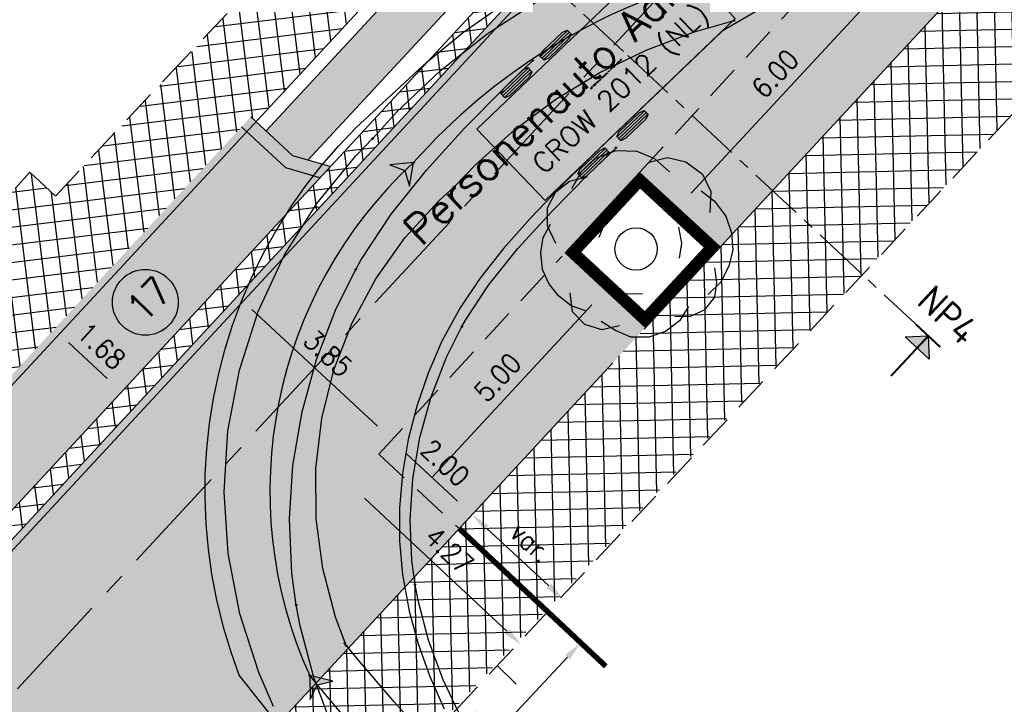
# Model space of a CAD drawing. Header units: metres. Extents: x 183890 to 185675, y 327401 to 328446.
# Tile 42 of 69: x 184227 to 184244, y 327941 to 327954. Entities that reach past the tile are written whole.
import ezdxf
from ezdxf.enums import TextEntityAlignment as Align

# ---------------------------------------------------------------- set-up
doc = ezdxf.new("R2010")
doc.units = ezdxf.units.M
doc.header["$LTSCALE"] = 0.2
doc.header["$PDMODE"] = 35
doc.header["$PDSIZE"] = 0.2
for name, pattern in [('ACAD_ISO02W100', [15, 12, -3]), ('AM-AS', [16, 10, -2, 2, -2]), ('DASHED', [200, 100, -100]), ('HIDDEN', [9.525, 6.35, -3.175]), ('HIDDEN2', [4.7625, 3.175, -1.5875]), ('XX-CENTER', [8, 5, -1, 1, -1])]:
    doc.linetypes.add(name, pattern=pattern)
for name, color, linetype, lineweight in [('N-WE-AM-AS-G', 10, 'AM-AS', 18), ('O_GRO_L_BOOM', 116, 'Continuous', 30), ('X-XX-AL-T25', 7, 'Continuous', 25), ('X-XX-AL-VERWIJZING_DOORSNEDE-G', 7, 'XX-CENTER', 18)]:
    doc.layers.add(name, color=color, linetype=linetype, lineweight=lineweight)
for name, color, linetype in [('O_RIO_L_KOKER', 7, 'Continuous'), ('O_WEGEN_A_PVAK', 253, 'Continuous'), ('O_WEGEN_A_RIJWEG_GEB KL', 253, 'Continuous'), ('O_WEGEN_A_TROTTOIR', 252, 'Continuous'), ('O_WEGEN_brug', 254, 'Continuous'), ('O_WEGEN_L_2STREK', 3, 'Continuous'), ('O_WEGEN_L_OB 60x200', 2, 'HIDDEN'), ('O_WEGEN_L_P-VAK', 6, 'HIDDEN2'), ('O_WEGEN_L_TB18-20', 1, 'ACAD_ISO02W100'), ('O_WEGEN_T_BOOGSTRALEN', 7, 'Continuous'), ('O_WEGEN_T_MAATVOERING', 1, 'Continuous'), ('Rijcurves', 1, 'Continuous'), ('VOP-A', 7, 'Continuous')]:
    doc.layers.add(name, color=color, linetype=linetype)
doc.styles.add('NLCS-ISO', font='NLCS-ISO.ttf')
doc.styles.add('ROMANS', font='romans.shx', dxfattribs={"width": 0.9})
doc.styles.add('ROMANS1_200_25', font='romans.shx', dxfattribs={"width": 0.9, "height": 0.5})
doc.styles.get("Standard").update_dxf_attribs({"font": 'arial.ttf'})
doc.styles.add('TSText', font='Simplex.shx')
doc.dimstyles.new('1_200', dxfattribs={"dimscale": 0.2, "dimtxt": 1.8, "dimasz": 1.8, "dimexe": 1.8, "dimexo": 0.625, "dimgap": 0.9, "dimtad": 1, "dimlfac": -1, "dimzin": 0, "dimdsep": 46, "dimtxsty": 'ROMANS', "dimcen": 0.9, "dimse1": 1, "dimse2": 1, "dimadec": 0, "dimazin": 0, "dimtfac": 1, "dimtix": 1, "dimtofl": 0, "dimtmove": 2, "dimatfit": 3, "dimfxl": 1, "dimtolj": 1, "dimtzin": 0, "dimarcsym": 0})

# ---------------------------------------------------------------- blocks, each defined once
blk = doc.blocks.new('Boom-2')
at = {"layer": 'O_GRO_L_BOOM'}
for p, q in [((-2.123, 4.445), (-1.079, 4.846)), ((-1.079, 4.846), (0.001, 4.802)), ((0.001, 4.802), (0.93, 4.431)), ((-2.873, 3.753), (-2.123, 4.445)), ((0.588, 4.223), (1.599, 4.487)), ((0.93, 4.431), (1.707, 3.733)), ((1.599, 4.487), (2.561, 4.254)), ((2.561, 4.254), (3.422, 3.608)), ((-3.381, 2.858), (-2.873, 3.753)), ((3.422, 3.608), (3.857, 2.702)), ((-4.22, 2.698), (-3.504, 3.252)), ((-3.504, 3.252), (-2.579, 3.464)), ((-4.643, 1.855), (-4.22, 2.698)), ((3.36, 2.75), (4.032, 2.223)), ((3.857, 2.702), (3.813, 1.621)), ((4.032, 2.223), (4.638, 1.421)), ((-4.654, 0.911), (-4.643, 1.855)), ((-1.586, 1.258), (-0.87, 1.812)), ((-1.957, 0.33), (-1.586, 1.258)), ((4.638, 1.421), (4.936, 0.548)), ((-4.873, 0.31), (-4.483, 1.015)), ((-4.219, 0.005), (-4.654, 0.911)), ((2.172, 0.855), (2.332, 0.016)), ((4.936, 0.548), (5.01, -0.343)), ((-4.988, -0.463), (-4.873, 0.31)), ((2.332, 0.016), (2.218, -0.757)), ((-4.913, -1.354), (-4.988, -0.463)), ((5.01, -0.343), (4.81, -1.168)), ((-4.582, -2.089), (-4.913, -1.354)), ((4.056, -1.276), (4.164, -2.03)), ((4.81, -1.168), (4.387, -2.011)), ((4.387, -2.011), (3.723, -2.65)), ((4.164, -2.03), (4.049, -2.802)), ((-4.08, -2.721), (-4.582, -2.089)), ((-0.496, -2.645), (-1.236, -2.392)), ((-3.408, -3.248), (-4.08, -2.721)), ((-3.337, -3.556), (-3.464, -2.579)), ((0.31, -2.622), (-0.496, -2.645)), ((4.049, -2.802), (3.522, -3.475)), ((-2.669, -3.5), (-3.408, -3.248)), ((-2.698, -4.22), (-3.337, -3.556)), ((2.698, -3.274), (2.223, -4.032)), ((3.522, -3.475), (2.787, -3.805)), ((-1.101, -4.535), (-1.859, -4.06)), ((2.223, -4.032), (1.506, -4.586)), ((2.787, -3.805), (1.981, -3.828)), ((-1.821, -4.506), (-2.698, -4.22)), ((-0.897, -4.294), (-1.821, -4.506)), ((-0.31, -4.873), (-1.101, -4.535)), ((1.506, -4.586), (0.634, -4.883)), ((0.634, -4.883), (-0.31, -4.873))]:
    blk.add_line(p, q, dxfattribs=at)
blk.add_circle((-0.03, -0.285), 1.104, dxfattribs=at)
blk = doc.blocks.new('*D22')
at = {"layer": 'Defpoints', "color": 0, "transparency": 16777216}
for p in [(184227.138, 327948.022), (184228.37, 327946.88), (184228.35, 327946.858)]:
    blk.add_point(p, dxfattribs=at)
at = {"layer": 'O_WEGEN_T_MAATVOERING', "color": 0, "lineweight": -2, "transparency": 16777216}
blk.add_line((184227.402, 327947.777), (184228.106, 327947.124), dxfattribs=at)
at = {"layer": 'O_WEGEN_T_MAATVOERING', "color": 0, "transparency": 16777216}
for points in [[(184227.443, 327947.821), (184227.361, 327947.733), (184227.138, 327948.022)], [(184228.147, 327947.168), (184228.065, 327947.08), (184228.37, 327946.88)]]:
    blk.add_solid(points, dxfattribs=at)
at = {"layer": 'O_WEGEN_T_MAATVOERING', "color": 0, "transparency": 16777216, "insert": (184227.999, 327947.715), "char_height": 0.36, "attachment_point": 5, "rotation": 317.1734, "style": 'ROMANS'}
blk.add_mtext('\\A1;1.68', dxfattribs=at)
blk = doc.blocks.new('*D23')
at = {"layer": 'Defpoints', "color": 0, "transparency": 16777216}
for p in [(184230.731, 327948.897), (184233.295, 327946), (184233.302, 327946.008)]:
    blk.add_point(p, dxfattribs=at)
at = {"layer": 'O_WEGEN_T_MAATVOERING', "color": 0, "lineweight": -2, "transparency": 16777216}
blk.add_line((184230.742, 327948.38), (184233.038, 327946.252), dxfattribs=at)
at = {"layer": 'O_WEGEN_T_MAATVOERING', "color": 0, "transparency": 16777216}
for points in [[(184230.783, 327948.424), (184230.702, 327948.336), (184230.478, 327948.625)], [(184233.079, 327946.296), (184232.997, 327946.208), (184233.302, 327946.008)]]:
    blk.add_solid(points, dxfattribs=at)
at = {"layer": 'O_WEGEN_T_MAATVOERING', "color": 0, "transparency": 16777216, "insert": (184232.135, 327947.58), "char_height": 0.36, "attachment_point": 5, "rotation": 317.1734, "style": 'ROMANS'}
blk.add_mtext('\\A1;3.85', dxfattribs=at)
blk = doc.blocks.new('*D24')
at = {"layer": 'Defpoints', "color": 0, "transparency": 16777216}
for p in [(184233.295, 327946), (184235.304, 327945.226), (184234.762, 327944.641)]:
    blk.add_point(p, dxfattribs=at)
at = {"layer": 'O_WEGEN_T_MAATVOERING', "color": 0, "lineweight": -2, "transparency": 16777216}
blk.add_line((184233.559, 327945.755), (184234.498, 327944.885), dxfattribs=at)
at = {"layer": 'O_WEGEN_T_MAATVOERING', "color": 0, "transparency": 16777216}
for points in [[(184233.6, 327945.799), (184233.518, 327945.711), (184233.295, 327946)], [(184234.539, 327944.929), (184234.457, 327944.841), (184234.762, 327944.641)]]:
    blk.add_solid(points, dxfattribs=at)
at = {"layer": 'O_WEGEN_T_MAATVOERING', "color": 0, "transparency": 16777216, "insert": (184234.273, 327945.584), "char_height": 0.36, "attachment_point": 5, "rotation": 317.1734, "style": 'ROMANS'}
blk.add_mtext('\\A1;2.00', dxfattribs=at)
blk = doc.blocks.new('*D7')
at = {"layer": 'Defpoints', "color": 0, "transparency": 16777216}
for p in [(184234.762, 327944.641), (184236.671, 327943.359), (184236.427, 327943.097)]:
    blk.add_point(p, dxfattribs=at)
at = {"layer": 'O_WEGEN_T_MAATVOERING', "color": 0, "lineweight": -2, "transparency": 16777216}
blk.add_line((184235.026, 327944.396), (184236.163, 327943.342), dxfattribs=at)
at = {"layer": 'O_WEGEN_T_MAATVOERING', "color": 0, "transparency": 16777216}
for points in [[(184235.067, 327944.44), (184234.985, 327944.352), (184234.762, 327944.641)], [(184236.204, 327943.386), (184236.123, 327943.298), (184236.427, 327943.097)]]:
    blk.add_solid(points, dxfattribs=at)
at = {"layer": 'O_WEGEN_T_MAATVOERING', "color": 0, "transparency": 16777216, "insert": (184235.839, 327944.133), "char_height": 0.36, "attachment_point": 5, "rotation": 317.1734, "style": 'ROMANS'}
blk.add_mtext('\\A1;var.', dxfattribs=at)
blk = doc.blocks.new('pijldrsn')
at = {"linetype": 'Continuous'}
blk.add_hatch(color=256, dxfattribs=at).paths.add_polyline_path([(-3, -3), (0, 0), (3, -3)])
for p, q in [((-3, -3), (0, 0)), ((0, 0), (3, -3)), ((0, 0), (0, -3)), ((0, 0), (0, 0)), ((0, 0), (0, 0)), ((0, 0), (0, 0)), ((3, -3), (-3, -3))]:
    blk.add_line(p, q, dxfattribs=at)
at = {"linetype": 'Continuous', "const_width": 0.35}
for points in [[(-3, 0), (3, 0)], [(0, 0), (0, -10)]]:
    blk.add_lwpolyline(points, dxfattribs=at)
at = {"flags": 11}
for tag, p in [('TEXTAT', (0, -65)), ('TEXTHG', (0.02, -71.78))]:
    blk.add_attdef(tag, text='', height=5, dxfattribs=at).set_placement(p, align=Align.TOP_CENTER)
blk = doc.blocks.new('*U123')
at = {"layer": 'O_WEGEN_T_MAATVOERING', "color": 6, "linetype": 'Continuous'}
blk.add_circle((0, 0), 0.0127, dxfattribs=at)
blk = doc.blocks.new('*U124')
at = {"layer": 'O_WEGEN_T_MAATVOERING'}
blk.add_hatch(color=4, dxfattribs=at).paths.add_polyline_path([(0, 0), (0.01, -0.436), (0.137, -0.17), (0.423, -0.103)])
at = {"layer": 'O_WEGEN_T_MAATVOERING', "color": 4, "linetype": 'Continuous', "flags": 128}
blk.add_lwpolyline([(0, 0), (0.01, -0.436), (0.137, -0.17), (0.423, -0.103)], close=True, dxfattribs=at)
blk = doc.blocks.new('*U128')
at = {"layer": 'O_WEGEN_T_MAATVOERING', "color": 2, "linetype": 'Continuous'}
blk.add_circle((0, 0), 0.0127, dxfattribs=at)
blk = doc.blocks.new('*U133')
at = {"layer": 'O_WEGEN_T_MAATVOERING', "color": 6, "linetype": 'Continuous'}
blk.add_circle((0, 0), 0.0127, dxfattribs=at)
blk = doc.blocks.new('*U134')
at = {"layer": 'O_WEGEN_T_MAATVOERING', "color": 6, "linetype": 'Continuous'}
blk.add_circle((0, 0), 0.0127, dxfattribs=at)
blk = doc.blocks.new('*U135')
at = {"layer": 'O_WEGEN_T_MAATVOERING'}
blk.add_hatch(color=4, dxfattribs=at).paths.add_polyline_path([(0, 0), (-0.434, -0.04), (-0.16, -0.148), (-0.074, -0.429)])
at = {"layer": 'O_WEGEN_T_MAATVOERING', "color": 4, "linetype": 'Continuous', "flags": 128}
blk.add_lwpolyline([(0, 0), (-0.434, -0.04), (-0.16, -0.148), (-0.074, -0.429)], close=True, dxfattribs=at)
blk = doc.blocks.new('*U137')
at = {"layer": 'O_WEGEN_T_MAATVOERING', "color": 2, "linetype": 'Continuous'}
blk.add_circle((0, 0), 0.0127, dxfattribs=at)
blk = doc.blocks.new('*U138')
at = {"layer": 'O_WEGEN_T_MAATVOERING', "color": 2, "linetype": 'Continuous'}
blk.add_circle((0, 0), 0.0127, dxfattribs=at)
blk = doc.blocks.new('*U139')
at = {"layer": 'O_WEGEN_T_MAATVOERING', "color": 2, "linetype": 'Continuous'}
blk.add_circle((0, 0), 0.0127, dxfattribs=at)
blk = doc.blocks.new('*U141')
at = {"layer": 'O_WEGEN_T_MAATVOERING', "color": 2, "linetype": 'Continuous'}
blk.add_circle((0, 0), 0.0127, dxfattribs=at)
blk = doc.blocks.new('*U143')
at = {"layer": 'O_WEGEN_T_MAATVOERING', "color": 2, "linetype": 'Continuous'}
blk.add_circle((0, 0), 0.0127, dxfattribs=at)
blk = doc.blocks.new('*U144')
at = {"layer": 'O_WEGEN_T_MAATVOERING', "color": 6, "linetype": 'Continuous'}
blk.add_circle((0, 0), 0.0127, dxfattribs=at)
blk = doc.blocks.new('*U147')
at = {"layer": 'O_WEGEN_T_MAATVOERING', "color": 2, "linetype": 'Continuous'}
blk.add_circle((0, 0), 0.0127, dxfattribs=at)
blk = doc.blocks.new('*U149')
at = {"layer": 'O_WEGEN_T_MAATVOERING', "color": 2, "linetype": 'Continuous'}
blk.add_circle((0, 0), 0.0127, dxfattribs=at)
blk = doc.blocks.new('*U150')
at = {"layer": 'O_WEGEN_T_MAATVOERING', "color": 2, "linetype": 'Continuous'}
blk.add_circle((0, 0), 0.0127, dxfattribs=at)
blk = doc.blocks.new('*U151')
at = {"layer": 'O_WEGEN_T_MAATVOERING', "color": 2, "linetype": 'Continuous'}
blk.add_circle((0, 0), 0.0127, dxfattribs=at)
blk = doc.blocks.new('*U152')
at = {"layer": 'O_WEGEN_T_MAATVOERING', "color": 2, "linetype": 'Continuous'}
blk.add_circle((0, 0), 0.0127, dxfattribs=at)
blk = doc.blocks.new('*U153')
at = {"layer": 'O_WEGEN_T_MAATVOERING', "color": 2, "linetype": 'Continuous'}
blk.add_circle((0, 0), 0.0127, dxfattribs=at)
blk = doc.blocks.new('*U154')
at = {"layer": 'O_WEGEN_T_MAATVOERING', "color": 2, "linetype": 'Continuous'}
blk.add_circle((0, 0), 0.0127, dxfattribs=at)
blk = doc.blocks.new('*U162')
at = {"layer": 'O_WEGEN_T_MAATVOERING', "color": 2, "linetype": 'Continuous'}
blk.add_circle((0, 0), 0.0127, dxfattribs=at)
blk = doc.blocks.new('*U163')
at = {"layer": 'O_WEGEN_T_MAATVOERING', "color": 2, "linetype": 'Continuous'}
blk.add_circle((0, 0), 0.0127, dxfattribs=at)
blk = doc.blocks.new('*U164')
at = {"layer": 'O_WEGEN_T_MAATVOERING', "color": 2, "linetype": 'Continuous'}
blk.add_circle((0, 0), 0.0127, dxfattribs=at)
blk = doc.blocks.new('*U165')
at = {"layer": 'O_WEGEN_T_MAATVOERING', "color": 2, "linetype": 'Continuous'}
blk.add_circle((0, 0), 0.0127, dxfattribs=at)
blk = doc.blocks.new('*U166')
at = {"layer": 'O_WEGEN_T_MAATVOERING', "color": 3, "linetype": 'Continuous', "flags": 128}
for points in [[(184231.162, 327940.893), (184230.515, 327941.714), (184230.365, 327942.135), (184230.234, 327942.563), (184230.099, 327943.109), (184230.014, 327943.555), (184229.951, 327944.009), (184229.91, 327944.469), (184229.891, 327944.932), (184229.895, 327945.38), (184229.922, 327945.842), (184229.971, 327946.303), (184230.044, 327946.76), (184230.139, 327947.214), (184230.257, 327947.663), (184230.392, 327948.093), (184230.555, 327948.534), (184230.742, 327948.969), (184230.95, 327949.394), (184231.179, 327949.807), (184231.476, 327950.278), (184231.737, 327950.647), (184232.021, 327951.01), (184232.324, 327951.36), (184232.642, 327951.692), (184233.944, 327952.897), (184234.609, 327953.44), (184235.394, 327953.989)], [(184240.413, 327954.091), (184239.321, 327953.456), (184236.901, 327951.139), (184236.347, 327950.591), (184235.822, 327950.042), (184235.335, 327949.491), (184234.905, 327948.947), (184234.544, 327948.413), (184234.212, 327947.801), (184233.96, 327947.222), (184233.752, 327946.619), (184233.596, 327946.008), (184233.491, 327945.39), (184233.437, 327944.767), (184233.438, 327944.154), (184233.491, 327943.549), (184233.614, 327942.878), (184233.778, 327942.284), (184233.992, 327941.688), (184234.254, 327941.1)]]:
    blk.add_lwpolyline(points, dxfattribs=at)
blk = doc.blocks.new('*U168')
at = {"layer": 'O_WEGEN_T_MAATVOERING', "color": 2, "linetype": 'Continuous'}
for p, q in [((-4.552, 1.05725), (-5.238, 1.05725)), ((-4.552, 1.0145), (-5.238, 1.0145)), ((-4.552, 0.97175), (-5.238, 0.97175)), ((-3.562, 1.05725), (-4.248, 1.05725)), ((-3.562, 1.0145), (-4.248, 1.0145)), ((-3.562, 0.97175), (-4.248, 0.97175)), ((-4.552, -0.97175), (-5.238, -0.97175)), ((-4.552, -1.0145), (-5.238, -1.0145)), ((-4.552, -1.05725), (-5.238, -1.05725)), ((-3.562, -0.97175), (-4.248, -0.97175)), ((-3.562, -1.0145), (-4.248, -1.0145)), ((-3.562, -1.05725), (-4.248, -1.05725))]:
    blk.add_line(p, q, dxfattribs=at)
at = {"layer": 'O_WEGEN_T_MAATVOERING', "color": 7, "linetype": 'Continuous'}
blk.add_line((0, 0), (-1.2, 0), dxfattribs=at)
at = {"layer": 'O_WEGEN_T_MAATVOERING', "color": 7, "linetype": 'Continuous', "flags": 128}
for points in [[(-4.552, 1.067852), (-4.552, 0.961148), (-4.64804, 0.929), (-5.14196, 0.929), (-5.238, 0.961148), (-5.238, 1.067852), (-5.14196, 1.1), (-4.64804, 1.1)], [(-3.562, 1.067852), (-3.562, 0.961148), (-3.65804, 0.929), (-4.15196, 0.929), (-4.248, 0.961148), (-4.248, 1.067852), (-4.15196, 1.1), (-3.65804, 1.1)], [(-4.552, -0.961148), (-4.552, -1.067852), (-4.64804, -1.1), (-5.14196, -1.1), (-5.238, -1.067852), (-5.238, -0.961148), (-5.14196, -0.929), (-4.64804, -0.929)], [(-3.562, -0.961148), (-3.562, -1.067852), (-3.65804, -1.1), (-4.15196, -1.1), (-4.248, -1.067852), (-4.248, -0.961148), (-4.15196, -0.929), (-3.65804, -0.929)]]:
    blk.add_lwpolyline(points, close=True, dxfattribs=at)
at = {"layer": 'O_WEGEN_T_MAATVOERING', "color": 7, "linetype": 'Continuous', "lineweight": 0}
blk.add_lwpolyline([(-1.2, 0.9), (-6, 0.9), (-6, -0.9), (-1.2, -0.9), (-1.2, 0.9), (-1.2, 0.9)], close=True, dxfattribs=at)
at = {"layer": 'O_WEGEN_T_MAATVOERING', "color": 7, "linetype": 'Continuous'}
blk.add_circle((0, 0), 0.146667, dxfattribs=at)
blk = doc.blocks.new('*U169')
at = {"layer": 'O_WEGEN_T_MAATVOERING', "color": 2, "linetype": 'Continuous'}
for p, q in [((-3.327, 0.82575), (-4.013, 0.82575)), ((-3.327, 0.78), (-4.013, 0.78)), ((-3.327, 0.73425), (-4.013, 0.73425)), ((-3.327, -0.73425), (-4.013, -0.73425)), ((-3.327, -0.78), (-4.013, -0.78)), ((-3.327, -0.82575), (-4.013, -0.82575))]:
    blk.add_line(p, q, dxfattribs=at)
at = {"layer": 'O_WEGEN_T_MAATVOERING', "color": 7, "linetype": 'Continuous', "lineweight": 0}
blk.add_lwpolyline([(0, 0.915), (-4.88, 0.915), (-4.88, -0.915), (0, -0.915), (0, 0.915), (0, 0.915)], close=True, dxfattribs=at)
at = {"layer": 'O_WEGEN_T_MAATVOERING', "color": 7, "linetype": 'Continuous', "flags": 128}
for points in [[(-3.327, 0.837096), (-3.327, 0.722904), (-3.42304, 0.6885), (-3.91696, 0.6885), (-4.013, 0.722904), (-4.013, 0.837096), (-3.91696, 0.8715), (-3.42304, 0.8715)], [(-3.327, -0.722904), (-3.327, -0.837096), (-3.42304, -0.8715), (-3.91696, -0.8715), (-4.013, -0.837096), (-4.013, -0.722904), (-3.91696, -0.6885), (-3.42304, -0.6885)]]:
    blk.add_lwpolyline(points, close=True, dxfattribs=at)
blk = doc.blocks.new('*U167')
at = {"layer": 'O_WEGEN_T_MAATVOERING', "color": 2, "linetype": 'Continuous'}
for p, q in [((-0.377, 0.852), (-0.795, 0.308)), ((-0.341, 0.824), (-0.759, 0.28)), ((-0.304, 0.796), (-0.723, 0.252)), ((0.725, -0.255), (0.301, -0.794)), ((0.761, -0.283), (0.337, -0.822)), ((0.797, -0.311), (0.373, -0.851))]:
    blk.add_line(p, q, dxfattribs=at)
at = {"layer": 'O_WEGEN_T_MAATVOERING', "color": 7, "linetype": 'Continuous', "flags": 128}
for points in [[(-0.386, 0.859), (-0.295, 0.789), (-0.327, 0.692), (-0.628, 0.3), (-0.714, 0.245), (-0.804, 0.315), (-0.773, 0.412), (-0.472, 0.803)], [(0.716, -0.248), (0.806, -0.318), (0.774, -0.415), (0.469, -0.803), (0.382, -0.858), (0.292, -0.787), (0.325, -0.69), (0.63, -0.302)]]:
    blk.add_lwpolyline(points, close=True, dxfattribs=at)
at = {"layer": 'O_WEGEN_T_MAATVOERING'}
for name, p, rotation in [('*U169', (0.649, 0.624), 43.89324997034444), ('*U168', (-2.868, -2.759), 43.74061678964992)]:
    blk.add_blockref(name, p, dxfattribs=dict(at, rotation=rotation))
at = {"layer": 'O_WEGEN_T_MAATVOERING', "color": 4, "style": 'TSText'}
for s, height, p in [('Personenauto Aanhanger', 0.55, (-5.69, -5.018)), ('CROW 2012 (NL)', 0.36667, (-5.214, -5.515)), ('(c) 2020 Transoft Solutions, Inc. All rights reserved.', 0.022, (-5.469, -5.248))]:
    blk.add_text(s, height=height, rotation=43.7406, dxfattribs=at).set_placement(p, align=Align.MIDDLE_CENTER)
blk = doc.blocks.new('*U110')
at = {"layer": 'O_WEGEN_T_MAATVOERING', "color": 2, "linetype": 'Continuous', "flags": 128}
for points in [[(184232.942, 327951.492), (184233.384, 327951.978), (184234.177, 327952.731), (184235.036, 327953.409), (184235.954, 327954.005), (184236.923, 327954.515), (184237.934, 327954.933), (184238.768, 327955.2)], [(184234.442, 327950.623), (184234.834, 327951.029), (184235.535, 327951.654), (184236.291, 327952.213), (184237.094, 327952.699), (184237.938, 327953.11), (184238.817, 327953.442), (184239.54, 327953.648)], [(184232.638, 327949.112), (184232.733, 327949.282), (184233.284, 327950.118), (184233.927, 327950.922), (184234.625, 327951.689), (184235.352, 327952.422), (184235.867, 327952.919)], [(184231.141, 327941.145), (184230.871, 327941.762), (184230.524, 327942.829), (184230.313, 327943.931), (184230.241, 327945.051), (184230.309, 327946.171), (184230.516, 327947.275), (184230.858, 327948.344), (184231.332, 327949.362), (184231.929, 327950.313), (184232.639, 327951.182), (184232.953, 327951.504)], [(184234.575, 327948.069), (184234.642, 327948.189), (184235.063, 327948.824), (184235.598, 327949.492), (184236.217, 327950.17), (184236.893, 327950.852), (184237.388, 327951.33)], [(184232.462, 327942.255), (184232.27, 327942.771), (184232.037, 327943.657), (184231.917, 327944.566), (184231.911, 327945.482), (184232.019, 327946.392), (184232.24, 327947.281), (184232.571, 327948.135), (184233.005, 327948.942), (184233.536, 327949.688), (184234.156, 327950.362), (184234.427, 327950.609)], [(184231.553, 327942.992), (184231.475, 327943.574), (184231.431, 327944.555), (184231.494, 327945.539), (184231.659, 327946.515), (184231.924, 327947.471), (184232.285, 327948.398), (184232.638, 327949.112)], [(184233.72, 327943.369), (184233.663, 327943.803), (184233.631, 327944.543), (184233.68, 327945.294), (184233.809, 327946.046), (184234.015, 327946.787), (184234.297, 327947.51), (184234.575, 327948.069)], [(184238.299, 327936.264), (184237.901, 327936.708), (184237.238, 327937.426), (184236.6, 327938.125), (184236.006, 327938.816), (184235.465, 327939.507), (184234.987, 327940.205), (184234.575, 327940.911), (184234.234, 327941.626), (184233.967, 327942.349), (184233.775, 327943.077), (184233.72, 327943.369)], [(184236.643, 327934.816), (184236.274, 327935.227), (184235.624, 327935.931), (184234.961, 327936.658), (184234.312, 327937.412), (184233.698, 327938.198), (184233.135, 327939.017), (184232.636, 327939.871), (184232.213, 327940.758), (184231.873, 327941.674), (184231.625, 327942.612), (184231.553, 327942.992)], [(184233.673, 327940.854), (184233.338, 327941.227), (184232.688, 327941.988), (184232.436, 327942.299)]]:
    blk.add_lwpolyline(points, dxfattribs=at)
at = {"layer": 'O_WEGEN_T_MAATVOERING', "color": 6, "linetype": 'Continuous'}
for centre, radius, start, end in [((184241.986, 327943.714), 11.078, 104.7976, 138.4642), ((184239.231, 327945.07), 8.158, 132.7488, 204.3581), ((184254.926, 327960.3), 29.675, 218.8024, 222.5861)]:
    blk.add_arc(centre, radius, start, end, dxfattribs=at)
at = {"layer": 'O_WEGEN_T_MAATVOERING'}
for name, p in [('*U166', (0, 0)), ('*U167', (184242.675, 327957.926)), ('*U150', (184239.54, 327953.648)), ('*U163', (184235.867, 327952.919)), ('*U147', (184232.942, 327951.492)), ('*U137', (184232.953, 327951.504)), ('*U165', (184237.388, 327951.33)), ('*U135', (184233.694, 327951.06)), ('*U139', (184234.427, 327950.609)), ('*U149', (184234.442, 327950.623)), ('*U152', (184232.638, 327949.112)), ('*U162', (184232.638, 327949.112)), ('*U154', (184234.575, 327948.069)), ('*U164', (184234.575, 327948.069)), ('*U143', (184233.72, 327943.369)), ('*U153', (184233.72, 327943.369)), ('*U141', (184231.553, 327942.992)), ('*U151', (184231.553, 327942.992)), ('*U128', (184232.436, 327942.299)), ('*U138', (184232.462, 327942.255)), ('*U124', (184231.8, 327941.705))]:
    blk.add_blockref(name, p, dxfattribs=at)
for name, p, rotation in [('*U134', (184233.694, 327951.06), 42.74884270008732), ('*U144', (184233.694, 327951.06), 48.46418561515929), ('*U123', (184231.8, 327941.705), 128.8023697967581), ('*U133', (184231.8, 327941.705), 114.3581471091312)]:
    blk.add_blockref(name, p, dxfattribs=dict(at, rotation=rotation))
blk = doc.blocks.new('*D174')
at = {"layer": 'Defpoints', "color": 0, "transparency": 16777216}
for p in [(184242.591, 327954.635), (184242.629, 327954.6), (184238.551, 327950.199)]:
    blk.add_point(p, dxfattribs=at)
at = {"layer": 'O_WEGEN_T_MAATVOERING', "color": 0, "lineweight": -2, "transparency": 16777216}
blk.add_line((184238.757, 327950.499), (184242.347, 327954.371), dxfattribs=at)
at = {"layer": 'O_WEGEN_T_MAATVOERING', "color": 0, "transparency": 16777216}
for points in [[(184242.303, 327954.412), (184242.391, 327954.33), (184242.591, 327954.635)], [(184238.713, 327950.539), (184238.801, 327950.458), (184238.513, 327950.235)]]:
    blk.add_solid(points, dxfattribs=at)
at = {"layer": 'O_WEGEN_T_MAATVOERING', "color": 0, "transparency": 16777216, "insert": (184240.288, 327952.68), "char_height": 0.36, "attachment_point": 5, "rotation": 47.1734, "style": 'ROMANS'}
blk.add_mtext('\\A1;6.00', dxfattribs=at)
blk = doc.blocks.new('*D175')
at = {"layer": 'Defpoints', "color": 0, "transparency": 16777216}
for p in [(184236.458, 327949.412), (184237.191, 327948.732), (184233.059, 327945.745)]:
    blk.add_point(p, dxfattribs=at)
at = {"layer": 'O_WEGEN_T_MAATVOERING', "color": 0, "lineweight": -2, "transparency": 16777216}
blk.add_line((184234.037, 327945.329), (184236.946, 327948.468), dxfattribs=at)
at = {"layer": 'O_WEGEN_T_MAATVOERING', "color": 0, "transparency": 16777216}
for points in [[(184236.902, 327948.509), (184236.99, 327948.428), (184237.191, 327948.732)], [(184233.993, 327945.37), (184234.081, 327945.289), (184233.792, 327945.065)]]:
    blk.add_solid(points, dxfattribs=at)
at = {"layer": 'O_WEGEN_T_MAATVOERING', "color": 0, "transparency": 16777216, "insert": (184235.228, 327947.144), "char_height": 0.36, "attachment_point": 5, "rotation": 47.1734, "style": 'ROMANS'}
blk.add_mtext('\\A1;5.00', dxfattribs=at)
blk = doc.blocks.new('*D176')
at = {"layer": 'Defpoints', "color": 0, "transparency": 16777216}
for p in [(184236.185, 327942.827), (184232.517, 327938.907), (184233.076, 327938.384)]:
    blk.add_point(p, dxfattribs=at)
at = {"layer": 'O_WEGEN_T_MAATVOERING', "color": 0, "lineweight": -2, "transparency": 16777216}
blk.add_line((184236.499, 327942.041), (184233.322, 327938.647), dxfattribs=at)
at = {"layer": 'O_WEGEN_T_MAATVOERING', "color": 0, "transparency": 16777216}
for points in [[(184236.455, 327942.082), (184236.542, 327942), (184236.745, 327942.304)], [(184233.278, 327938.688), (184233.366, 327938.606), (184233.076, 327938.384)]]:
    blk.add_solid(points, dxfattribs=at)
at = {"layer": 'O_WEGEN_T_MAATVOERING', "color": 0, "transparency": 16777216, "insert": (184234.648, 327940.59), "char_height": 0.36, "attachment_point": 5, "rotation": 46.9021, "style": 'ROMANS'}
blk.add_mtext('\\A1;5.37', dxfattribs=at)
blk = doc.blocks.new('*D177')
at = {"layer": 'Defpoints', "color": 0, "transparency": 16777216}
for p in [(184233.059, 327945.745), (184236.181, 327942.827), (184235.658, 327942.267)]:
    blk.add_point(p, dxfattribs=at)
at = {"layer": 'O_WEGEN_T_MAATVOERING', "color": 0, "lineweight": -2, "transparency": 16777216}
blk.add_line((184232.799, 327944.94), (184235.395, 327942.513), dxfattribs=at)
at = {"layer": 'O_WEGEN_T_MAATVOERING', "color": 0, "transparency": 16777216}
for points in [[(184232.84, 327944.984), (184232.758, 327944.896), (184232.536, 327945.186)], [(184235.436, 327942.557), (184235.354, 327942.469), (184235.658, 327942.267)]]:
    blk.add_solid(points, dxfattribs=at)
at = {"layer": 'O_WEGEN_T_MAATVOERING', "color": 0, "transparency": 16777216, "insert": (184234.343, 327943.989), "char_height": 0.36, "attachment_point": 5, "rotation": 316.9348, "style": 'ROMANS'}
blk.add_mtext('\\A1;4.27', dxfattribs=at)

msp = doc.modelspace()

# ---------------------------------------------------------------- hatches: boundary and pattern name
at = {"layer": 'O_RIO_L_KOKER'}
h = msp.add_hatch(color=143, dxfattribs=at)
h.dxf.hatch_style = 1
h.paths.add_polyline_path([(184240.667, 327960.706), (184239.992, 327961.331), (184231.005, 327951.635), (184231.49, 327951.185), (184231.767, 327951.104)])
at = {"layer": 'O_WEGEN_A_PVAK'}
h = msp.add_hatch(color=256, dxfattribs=at)
edge = h.paths.add_edge_path()
edge.add_line((184245.975, 327959.68), (184237.817, 327950.879))
edge.add_line((184237.817, 327950.879), (184239.284, 327949.52))
edge.add_line((184239.284, 327949.52), (184247.872, 327958.785))
edge.add_arc((184252.071, 327970.145), 12.111, 239.7762, 249.7127, ccw=False)
msp.add_hatch(color=256, dxfattribs=at).paths.add_polyline_path([(184236.458, 327949.412), (184226.52, 327938.691), (184227.987, 327937.331), (184237.925, 327948.053)])
at = {"layer": 'O_WEGEN_A_RIJWEG_GEB KL'}
h = msp.add_hatch(color=256, dxfattribs=at)
edge = h.paths.add_edge_path()
edge.add_line((184199.739, 327898.573), (184197.575, 327900.618))
edge.add_arc((184201.243, 327904.04), 5.017, 137.2158, 223.0017, ccw=False)
edge.add_line((184197.562, 327907.447), (184199.329, 327909.354))
edge.add_line((184199.329, 327909.354), (184236.431, 327949.384))
edge.add_line((184236.431, 327949.384), (184245.975, 327959.68))
edge.add_arc((184252.017, 327970.035), 11.989, 221.0541, 239.7387, ccw=False)
edge.add_arc((184238.606, 327965.348), 5.408, 315.996, 323.904, ccw=False)
edge.add_line((184242.496, 327961.59), (184194.83, 327910.164))
edge.add_arc((184190.429, 327914.242), 6, 227.615, 317.1748, ccw=False)
edge.add_line((184186.385, 327909.811), (184183.353, 327905.493))
edge.add_line((184183.353, 327905.493), (184185.848, 327903.193))
edge.add_arc((184182.441, 327899.509), 5.018, -44.0593, 47.2412, ccw=False)
edge.add_line((184186.047, 327896.019), (184188.402, 327893.773))
edge.add_arc((184192.208, 327890.529), 5, 47.2036, 139.5601, ccw=False)
edge.add_line((184195.605, 327894.198), (184199.739, 327898.573))
at = {"layer": 'O_WEGEN_A_TROTTOIR'}
h = msp.add_hatch(dxfattribs=at)
h.set_pattern_fill('ANSI37', color=256, scale=0.1, style=0)
h.set_pattern_definition([(97.00933, (184232.48636, 327976.8643), (-0.3151271, -0.0387448), []), (187.00933, (184232.48636, 327976.8643), (0.0387448, -0.3151271), [])])
edge = h.paths.add_edge_path()
edge.add_line((184237.44, 327977.519), (184238.467, 327976.717))
edge.add_line((184238.467, 327976.717), (184240.985, 327974.75))
edge.add_arc((184252.024, 327970.044), 12, 156.9115, 221.0626)
edge.add_arc((184238.927, 327965.096), 5, 317.1734, 324.0655, ccw=False)
edge.add_line((184242.594, 327961.697), (184241.343, 327960.347))
edge.add_line((184241.343, 327960.347), (184241.115, 327960.631))
edge.add_line((184241.115, 327960.631), (184239.979, 327961.684))
edge.add_line((184239.979, 327961.684), (184230.821, 327951.805))
edge.add_line((184230.821, 327951.805), (184230.726, 327951.893))
edge.add_line((184230.726, 327951.893), (184225.287, 327946.025))
edge.add_line((184225.287, 327946.025), (184225.386, 327945.934))
edge.add_line((184225.386, 327945.934), (184220.8, 327940.993))
edge.add_line((184220.8, 327940.993), (184220.705, 327941.081))
edge.add_line((184220.705, 327941.081), (184217.864, 327938.016))
edge.add_line((184217.864, 327938.016), (184217.959, 327937.927))
edge.add_line((184217.959, 327937.927), (184213.402, 327933.011))
edge.add_line((184213.402, 327933.011), (184213.307, 327933.099))
edge.add_line((184213.307, 327933.099), (184207.478, 327926.811))
edge.add_line((184207.478, 327926.811), (184207.574, 327926.723))
edge.add_line((184207.574, 327926.723), (184200.711, 327919.319))
edge.add_line((184200.711, 327919.319), (184200.616, 327919.407))
edge.add_line((184200.616, 327919.407), (184198.916, 327917.573))
edge.add_line((184198.916, 327917.573), (184199.012, 327917.485))
edge.add_line((184199.012, 327917.485), (184193.898, 327911.968))
edge.add_line((184193.898, 327911.968), (184195.038, 327910.918))
edge.add_line((184195.038, 327910.918), (184231.938, 327950.729))
edge.add_line((184231.938, 327950.729), (184241.081, 327960.594))
edge.add_line((184241.081, 327960.594), (184241.338, 327960.341))
edge.add_line((184241.338, 327960.341), (184229.823, 327947.918))
edge.add_line((184229.823, 327947.918), (184195.321, 327910.693))
edge.add_arc((184190.452, 327914.311), 6.066, 227.8926, 323.3911, ccw=False)
edge.add_line((184186.385, 327909.811), (184187.729, 327911.291))
edge.add_line((184187.729, 327911.291), (184178.845, 327919.358))
edge.add_line((184178.845, 327919.358), (184177.5, 327917.878))
edge.add_line((184177.5, 327917.878), (184174.484, 327920.648))
edge.add_line((184174.484, 327920.648), (184175.091, 327921.313))
edge.add_line((184175.091, 327921.313), (184176.782, 327923.085))
edge.add_line((184176.782, 327923.085), (184184.12, 327916.81))
edge.add_line((184184.12, 327916.81), (184186.649, 327920.186))
edge.add_line((184186.649, 327920.186), (184191.293, 327915.883))
edge.add_line((184191.293, 327915.883), (184193.003, 327915.948))
edge.add_line((184193.003, 327915.948), (184196.048, 327919.234))
edge.add_line((184196.048, 327919.234), (184196.783, 327918.528))
edge.add_line((184196.783, 327918.528), (184211.443, 327934.35))
edge.add_line((184211.443, 327934.35), (184216.847, 327939.998))
edge.add_line((184216.847, 327939.998), (184226.693, 327950.884))
edge.add_line((184226.693, 327950.884), (184227.161, 327950.448))
edge.add_line((184227.161, 327950.448), (184235.898, 327959.679))
edge.add_line((184235.898, 327959.679), (184238.449, 327964.707))
edge.add_line((184238.449, 327964.707), (184238.016, 327969.475))
edge.add_line((184238.016, 327969.475), (184236.792, 327973.149))
edge.add_line((184236.792, 327973.149), (184235.499, 327975.098))
edge.add_line((184235.499, 327975.098), (184234.117, 327976.528))
edge.add_line((184234.117, 327976.528), (184235.74, 327978.591))
edge.add_line((184235.74, 327978.591), (184237.316, 327977.362))
edge.add_line((184237.316, 327977.362), (184237.44, 327977.519))
h = msp.add_hatch(dxfattribs=at)
h.set_pattern_fill('ANSI37', color=256, scale=0.1, style=0)
h.set_pattern_definition([(91.25158, (184175.12587, 327907.19572), (-0.3174243, -0.006935), []), (181.25158, (184175.12587, 327907.19572), (0.006935, -0.3174243), [])])
edge = h.paths.add_edge_path()
edge.add_line((184247.872, 327958.785), (184246.055, 327956.825))
edge.add_line((184246.055, 327956.825), (184200.796, 327907.995))
edge.add_line((184200.796, 327907.995), (184199.329, 327909.354))
edge.add_line((184199.329, 327909.354), (184197.562, 327907.447))
edge.add_arc((184201.227, 327904.046), 5, 137.1403, 226.6213)
edge.add_line((184197.793, 327900.412), (184199.739, 327898.573))
edge.add_line((184199.739, 327898.573), (184199.876, 327898.719))
edge.add_line((184199.876, 327898.719), (184202.251, 327896.498))
edge.add_line((184202.251, 327896.498), (184203.012, 327897.324))
edge.add_line((184203.012, 327897.324), (184200.306, 327899.821))
edge.add_line((184200.306, 327899.821), (184199.827, 327900.182))
edge.add_arc((184201.861, 327902.387), 3, 136.4537, 227.3089, ccw=False)
edge.add_line((184199.686, 327904.454), (184226.284, 327932.436))
edge.add_line((184226.284, 327932.436), (184244.863, 327952.204))
edge.add_line((184244.863, 327952.204), (184249.472, 327955.348))
edge.add_line((184249.472, 327955.348), (184257.573, 327956.431))
edge.add_line((184257.573, 327956.431), (184263.828, 327954.28))
edge.add_line((184263.828, 327954.28), (184265.515, 327956.62))
edge.add_line((184265.515, 327956.62), (184259.726, 327960.842))
edge.add_arc((184252.024, 327970.044), 12, 256.9461, 309.9292, ccw=False)
edge.add_arc((184252.024, 327970.044), 12, 249.7588, 256.9461, ccw=False)
at = {"layer": 'O_WEGEN_brug'}
h = msp.add_hatch(color=256, dxfattribs=at)
h.dxf.hatch_style = 1
h.paths.add_polyline_path([(184225.288, 327946.025), (184226.055, 327945.324), (184226.31, 327944.657), (184232.175, 327950.985), (184231.49, 327951.185), (184230.726, 327951.893)])

# ---------------------------------------------------------------- linework, layer by layer
at = {"layer": 'N-WE-AM-AS-G', "flags": 128}
msp.add_lwpolyline([(184198.189, 327910.956), (184243.775, 327960.139)], dxfattribs=at)
at = {"layer": 'O_RIO_L_KOKER'}
for p, q in [((184193.898, 327911.968), (184239.979, 327961.684)), ((184231.005, 327951.635), (184239.992, 327961.331)), ((184231.767, 327951.104), (184240.667, 327960.706)), ((184195.038, 327910.918), (184241.115, 327960.631))]:
    msp.add_line(p, q, dxfattribs=at)
for points in [[(184232.175, 327950.985), (184231.49, 327951.185), (184230.726, 327951.893)], [(184231.985, 327950.78), (184231.363, 327950.962), (184230.556, 327951.71)]]:
    msp.add_lwpolyline(points, dxfattribs=at)
at = {"layer": 'O_WEGEN_L_2STREK', "color": 250, "linetype": 'Continuous'}
msp.add_line((184194.932, 327910.069), (184243.139, 327962.078), dxfattribs=at)
at = {"layer": 'O_WEGEN_L_2STREK', "linetype": 'Continuous'}
for p, q in [((184237.898, 327948.024), (184247.872, 327958.785)), ((184229.211, 327938.652), (184237.326, 327947.407))]:
    msp.add_line(p, q, dxfattribs=at)
at = {"layer": 'O_WEGEN_L_2STREK', "linetype": 'Continuous', "flags": 128}
msp.add_lwpolyline([(184194.83, 327910.164), (184242.594, 327961.697, 0.030082), (184242.976, 327962.161)], format="xyb", dxfattribs=at)
at = {"layer": 'O_WEGEN_L_OB 60x200', "ltscale": 0.5}
for points in [[(184211.443, 327934.35), (184216.847, 327939.998), (184226.693, 327950.884), (184227.161, 327950.448), (184229.2, 327952.623), (184235.898, 327959.679)], [(184199.686, 327904.454), (184232.473, 327938.948), (184244.863, 327952.204), (184249.472, 327955.348), (184257.573, 327956.431), (184263.23, 327954.485)]]:
    msp.add_lwpolyline(points, dxfattribs=at)
at = {"layer": 'O_WEGEN_L_P-VAK'}
for p, q in [((184237.817, 327950.879), (184245.975, 327959.68)), ((184233.059, 327945.745), (184236.405, 327949.355))]:
    msp.add_line(p, q, dxfattribs=at)
at = {"layer": 'O_WEGEN_L_P-VAK', "flags": 128}
msp.add_lwpolyline([(184233.059, 327945.745), (184234.526, 327944.386)], dxfattribs=at)
at = {"layer": 'O_WEGEN_L_TB18-20', "ltscale": 0.5, "const_width": 0.2, "flags": 128}
msp.add_lwpolyline([(184236.599, 327949.418), (184237.823, 327950.738), (184239.143, 327949.514), (184237.919, 327948.194)], close=True, dxfattribs=at)
at = {"layer": 'O_WEGEN_L_TB18-20', "linetype": 'Continuous', "ltscale": 0.5}
for points in [[(184236.458, 327949.412), (184237.817, 327950.879), (184239.284, 327949.52), (184237.925, 327948.053)], [(184236.74, 327949.423), (184237.828, 327950.596), (184239.002, 327949.509), (184237.914, 327948.335)]]:
    msp.add_lwpolyline(points, close=True, dxfattribs=at)
at = {"layer": 'O_WEGEN_T_MAATVOERING', "linetype": 'DASHED', "ltscale": 0.02, "const_width": 0.1, "flags": 128}
msp.add_lwpolyline([(184234.526, 327944.386), (184237.199, 327941.876)], dxfattribs=at)
at = {"layer": 'O_WEGEN_T_MAATVOERING', "flags": 128}
msp.add_lwpolyline([(184235.218, 327941.887), (184235.567, 327941.551)], dxfattribs=at)
at = {"layer": 'VOP-A'}
msp.add_circle((184228.802, 327948.512), 0.6, dxfattribs=at)
at = {"layer": 'X-XX-AL-VERWIJZING_DOORSNEDE-G', "color": 7, "linetype": 'XX-CENTER', "lineweight": 18}
msp.add_lwpolyline([(184232.115, 327958.131), (184237.599, 327953.014), (184243.082, 327947.898)], dxfattribs=at)

# ---------------------------------------------------------------- block references
at = {"layer": 'O_GRO_L_BOOM', "xscale": 0.3500000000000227, "yscale": 0.3500000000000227, "zscale": 0.3500000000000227}
msp.add_blockref('Boom-2', (184237.763, 327949.584), dxfattribs=at)
at = {"layer": 'Rijcurves'}
msp.add_blockref('*U110', (0, 0), dxfattribs=at)
at = {"layer": 'X-XX-AL-T25', "color": 7, "linetype": 'Continuous', "lineweight": 25, "xscale": 0.1, "yscale": 0.1, "zscale": 0.1, "rotation": 316.9843441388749}
msp.add_blockref('pijldrsn', (184243.082, 327947.898), dxfattribs=at)

# ---------------------------------------------------------------- texts
at = {"layer": 'O_WEGEN_T_BOOGSTRALEN', "insert": (184228.419, 327948.472), "char_height": 0.5, "width": 4.37417, "attachment_point": 1, "rotation": 45.4749, "style": 'ROMANS1_200_25'}
msp.add_mtext('17', dxfattribs=at)
at = {"layer": 'X-XX-AL-T25', "color": 7, "linetype": 'Continuous', "lineweight": 25, "insert": (184243.27, 327948.099), "char_height": 0.5, "attachment_point": 8, "rotation": 316.9843, "style": 'NLCS-ISO'}
msp.add_mtext('NP4', dxfattribs=at)

# ---------------------------------------------------------------- dimensions: what is measured, and where the dimension line sits
at = {"layer": 'O_WEGEN_T_MAATVOERING'}
for p1, p2, distance, picture, middle in [((184238.551, 327950.199), (184242.629, 327954.6), 0.052, '*D174', (184240.288, 327952.68)), ((184233.059, 327945.745), (184236.458, 327949.412), -1, '*D175', (184235.228, 327947.144)), ((184233.059, 327945.745), (184236.181, 327942.827), -0.766, '*D177', (184234.343, 327943.989)), ((184236.185, 327942.827), (184232.517, 327938.907), 0.766, '*D176', (184234.648, 327940.59))]:
    dim = msp.add_aligned_dim(p1=p1, p2=p2, distance=distance, dimstyle='1_200', dxfattribs=at)
    dim.commit()
    dim.dimension.update_dxf_attribs({"geometry": picture, "text_midpoint": middle})
for base, p1, p2, picture, middle in [((184233.302, 327946.008), (184230.731, 327948.897), (184233.295, 327946), '*D23', (184232.135, 327947.58)), ((184228.37, 327946.88), (184227.138, 327948.022), (184228.35, 327946.858), '*D22', (184227.999, 327947.715)), ((184234.762, 327944.641), (184233.295, 327946), (184235.304, 327945.226), '*D24', (184234.273, 327945.584))]:
    dim = msp.add_linear_dim(base=base, p1=p1, p2=p2, angle=137.1734, dimstyle='1_200', dxfattribs=at)
    dim.commit()
    dim.dimension.update_dxf_attribs({"geometry": picture, "text_midpoint": middle})
dim = msp.add_linear_dim(base=(184236.427, 327943.097), p1=(184234.762, 327944.641), p2=(184236.671, 327943.359), angle=137.1734, text='var.', dimstyle='1_200', dxfattribs=at)
dim.commit()
dim.dimension.update_dxf_attribs({"geometry": '*D7', "text_midpoint": (184235.839, 327944.133)})

doc.saveas('drawing.dxf')
